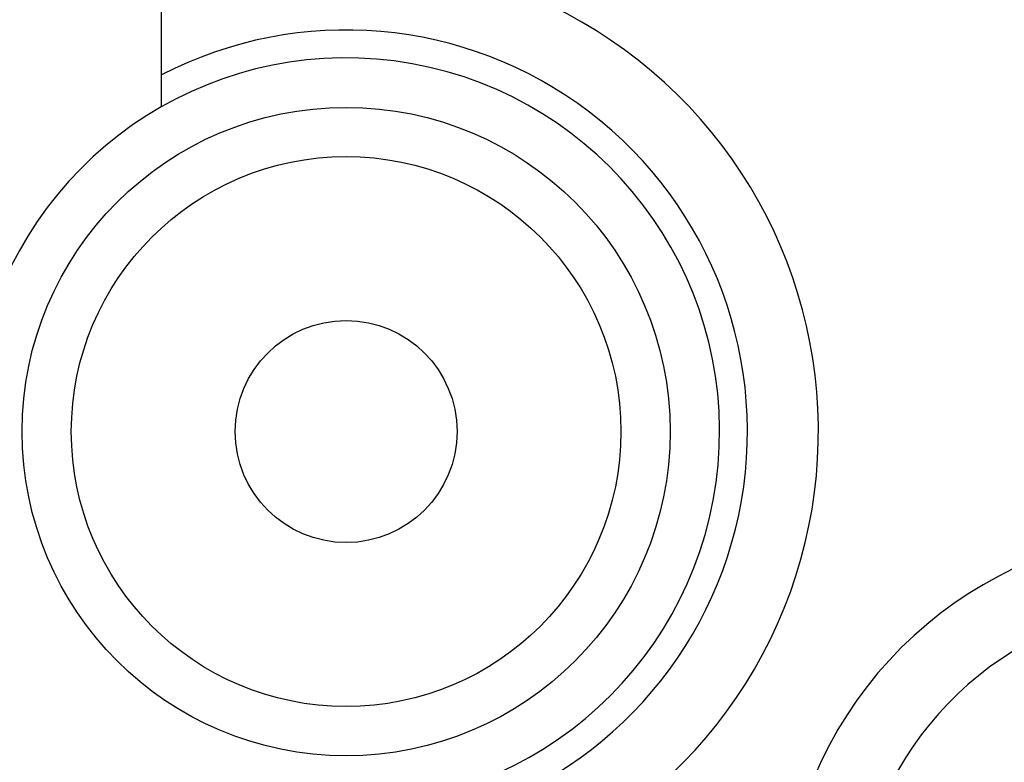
# Model space of a CAD drawing. Header units: inches. Extents: x 0 to 20790, y -12 to 14700.
# Tile 239 of 242: x 9415 to 9863, y 5238 to 5576. Entities that reach past the tile are written whole.
import ezdxf

# ---------------------------------------------------------------- set-up
doc = ezdxf.new("R2010")
doc.units = ezdxf.units.IN
doc.layers.add('1', color=7, linetype='Continuous', true_color=0xffffff)

msp = doc.modelspace()

# ---------------------------------------------------------------- linework, layer by layer
at = {"layer": '1', "color": 2, "linetype": 'Continuous', "lineweight": 25}
msp.add_line((9479.51, 5536.594), (9479.51, 5608.796), dxfattribs=at)
for radius in [147.5, 125.1, 50.5]:
    msp.add_circle((9563.51, 5388.796), radius, dxfattribs=at)
for centre, radius, start, end in [((9563.51, 5388.796), 215, 276.87482, 112.99341), ((9563.51, 5388.796), 182.7, 283.31641, 117.36755), ((9563.51, 5388.796), 170, 270, 164.73227), ((9945.41, 5160.896), 183, 90, 169.97625), ((9945.41, 5160.896), 150, 90, 167.65875)]:
    msp.add_arc(centre, radius, start, end, dxfattribs=at)

doc.saveas('drawing.dxf')
